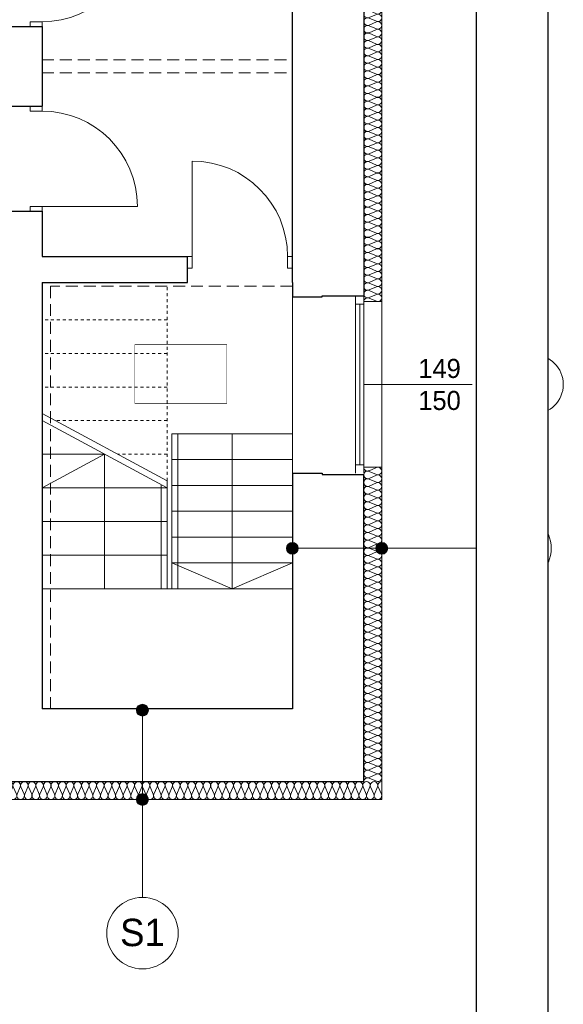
# Model space of a CAD drawing. Extents: x -515158 to -464725, y 20769 to 114053.
# Tile 57 of 69: x -474911 to -470350, y 63775 to 72042. Entities that reach past the tile are written whole.
import ezdxf

# ---------------------------------------------------------------- set-up
doc = ezdxf.new("R2010")
doc.units = 0
doc.header["$MEASUREMENT"] = 0
doc.set_wipeout_variables(frame=1)
doc.linetypes.add('Hidden Line', pattern=[50, 25, -25])
doc.linetypes.add('Krawędzie ukryte', pattern=[150, 100, -50])
for name, color, linetype, lineweight in [('#podkład', 252, 'Continuous', 9), ('Arch ocieplenie_Nr_Pióra__9', 252, 'Continuous', 9), ('Arch opisy okien_Nr_Pióra__9', 252, 'Continuous', 9), ('Arch opisy_Nr_Pióra__1', 252, 'Continuous', 25), ('Arch opisy_Nr_Pióra__21', 252, 'Continuous', 9), ('Arch opisy_Nr_Pióra__9', 252, 'Continuous', 9), ('Arch wykończenie_Nr_Pióra__3', 252, 'Continuous', 18), ('INWENT OPISY_Nr_Pióra__21', 252, 'Continuous', 9), ('INWENT. DRZWI_Nr_Pióra__5', 252, 'Continuous', 13), ('INWENT. OKNA_Nr_Pióra__21', 252, 'Continuous', 9), ('INWENT. OKNA_Nr_Pióra__5', 252, 'Continuous', 13), ('INWENT.ŚCIANY_Nr_Pióra__1', 252, 'Continuous', 25), ('INWENT.ŚCIANY_Nr_Pióra__21', 252, 'Continuous', 9), ('Istniejące schody_Nr_Pióra__5', 252, 'Continuous', 13), ('Istniejące stropy_Nr_Pióra__5', 252, 'Continuous', 13)]:
    doc.layers.add(name, color=color, linetype=linetype, lineweight=lineweight)
for name, color, linetype in [('_TABELA', 7, 'Continuous'), ('Arch ocieplenie', 252, 'Continuous'), ('Arch opisy', 252, 'Continuous')]:
    doc.layers.add(name, color=color, linetype=linetype)
doc.styles.add('GENERATED_STYLE_10', font='arial.ttf')
doc.styles.add('GENERATED_STYLE_4', font='txt')
doc.styles.add('GENERATED_STYLE_7', font='txt')

# ---------------------------------------------------------------- blocks, each defined once
blk = doc.blocks.new('Linia_144', base_point=(-471873.3, 69816.5))
at = {"layer": 'Arch opisy_Nr_Pióra__21', "linetype": 'Continuous'}
blk.add_line((-471873.3, 69816.5), (-471050.7, 69816.5), dxfattribs=at)
blk.add_circle((-470750.7, 69816.5), 300, dxfattribs=at)
blk = doc.blocks.new('Linia_143', base_point=(-472623.3, 69816.5))
at = {"layer": 'Arch opisy_Nr_Pióra__21', "linetype": 'Continuous'}
for points in [[(-472573.3, 69816.5), (-472577.1, 69835.7), (-472588, 69851.9), (-472604.2, 69862.7), (-472623.3, 69866.5), (-472642.5, 69862.7), (-472658.7, 69851.9), (-472669.5, 69835.7), (-472673.3, 69816.5), (-472669.5, 69797.4), (-472658.7, 69781.2), (-472642.5, 69770.3), (-472623.3, 69766.5), (-472604.2, 69770.3), (-472588, 69781.2), (-472577.1, 69797.4)], [(-471823.3, 69816.5), (-471827.1, 69835.7), (-471838, 69851.9), (-471854.2, 69862.7), (-471873.3, 69866.5), (-471892.5, 69862.7), (-471908.7, 69851.9), (-471919.5, 69835.7), (-471923.3, 69816.5), (-471919.5, 69797.4), (-471908.7, 69781.2), (-471892.5, 69770.3), (-471873.3, 69766.5), (-471854.2, 69770.3), (-471838, 69781.2), (-471827.1, 69797.4)]]:
    blk.add_hatch(color=256, dxfattribs=at).paths.add_polyline_path(points, flags=0)
blk.add_line((-472573.3, 69816.5), (-471923.3, 69816.5), dxfattribs=at)
for centre in [(-472623.3, 69816.5), (-471873.3, 69816.5)]:
    blk.add_circle(centre, 50, dxfattribs=at)
blk = doc.blocks.new('Linia_138', base_point=(-473880.8, 67707.6))
at = {"layer": 'Arch opisy_Nr_Pióra__21', "linetype": 'Continuous'}
blk.add_line((-473880.8, 67707.6), (-473880.8, 66885), dxfattribs=at)
blk.add_circle((-473880.8, 66585), 300, dxfattribs=at)
blk = doc.blocks.new('Linia_137', base_point=(-473880.8, 68457.6))
at = {"layer": 'Arch opisy_Nr_Pióra__21', "linetype": 'Continuous'}
for points in [[(-473830.8, 68457.6), (-473834.6, 68476.8), (-473845.5, 68493), (-473861.7, 68503.8), (-473880.8, 68507.6), (-473899.9, 68503.8), (-473916.2, 68493), (-473927, 68476.8), (-473930.8, 68457.6), (-473927, 68438.5), (-473916.2, 68422.3), (-473899.9, 68411.4), (-473880.8, 68407.6), (-473861.7, 68411.4), (-473845.5, 68422.3), (-473834.6, 68438.5)], [(-473830.8, 67707.6), (-473834.6, 67726.8), (-473845.5, 67743), (-473861.7, 67753.8), (-473880.8, 67757.6), (-473899.9, 67753.8), (-473916.2, 67743), (-473927, 67726.8), (-473930.8, 67707.6), (-473927, 67688.5), (-473916.2, 67672.3), (-473899.9, 67661.4), (-473880.8, 67657.6), (-473861.7, 67661.4), (-473845.5, 67672.3), (-473834.6, 67688.5)]]:
    blk.add_hatch(color=256, dxfattribs=at).paths.add_polyline_path(points, flags=0)
blk.add_line((-473880.8, 68407.6), (-473880.8, 67757.6), dxfattribs=at)
for centre in [(-473880.8, 68457.6), (-473880.8, 67707.6)]:
    blk.add_circle(centre, 50, dxfattribs=at)
blk = doc.blocks.new('Izolacja cieplna 14_215', base_point=(-472023.3, 76017.6))
at = {"layer": 'Arch ocieplenie_Nr_Pióra__9', "linetype": 'Continuous'}
for p, q in [((-471918, 76015), (-471978.6, 75988.5)), ((-471978.6, 75983.2), (-471918, 75956.8)), ((-471918, 75951.4), (-471978.6, 75925)), ((-471978.6, 75919.7), (-471918, 75893.2)), ((-471918, 75887.9), (-471978.6, 75861.5)), ((-471978.6, 75856.1), (-471918, 75829.7)), ((-471918, 75824.3), (-471978.6, 75797.9)), ((-471978.6, 75792.6), (-471918, 75766.1)), ((-471918, 75760.8), (-471978.6, 75734.4)), ((-471978.6, 75729), (-471918, 75702.6)), ((-471918, 75697.3), (-471978.6, 75670.8)), ((-471978.6, 75665.5), (-471918, 75639.1)), ((-471918, 75633.7), (-471978.6, 75607.3)), ((-471978.6, 75602), (-471918, 75575.5)), ((-471918, 75570.2), (-471978.6, 75543.8)), ((-471978.6, 75538.4), (-471918, 75512)), ((-471918, 75506.7), (-471978.6, 75480.2)), ((-471978.6, 75474.9), (-471918, 75448.5)), ((-471918, 75443.1), (-471978.6, 75416.7)), ((-471978.6, 75411.3), (-471918, 75384.9)), ((-471918, 75379.6), (-471978.6, 75353.1)), ((-471978.6, 75347.8), (-471918, 75321.4)), ((-471918, 75316), (-471978.6, 75289.6)), ((-471978.6, 75284.3), (-471918, 75257.8)), ((-471918, 75252.5), (-471978.6, 75226.1)), ((-471978.6, 75220.7), (-471918, 75194.3)), ((-471918, 75189), (-471978.6, 75162.5)), ((-471978.6, 75157.2), (-471918, 75130.8)), ((-471918, 75125.4), (-471978.6, 75099)), ((-471978.6, 75093.7), (-471918, 75067.2)), ((-471918, 75061.9), (-471978.6, 75035.5)), ((-471978.6, 75030.1), (-471918, 75003.7)), ((-471918, 74998.3), (-471978.6, 74971.9)), ((-471978.6, 74966.6), (-471918, 74940.1)), ((-471918, 74934.8), (-471978.6, 74908.4)), ((-471978.6, 74903), (-471918, 74876.6)), ((-471918, 74871.3), (-471978.6, 74844.8)), ((-471978.6, 74839.5), (-471918, 74813.1)), ((-471918, 74807.7), (-471978.6, 74781.3)), ((-471978.6, 74776), (-471918, 74749.5)), ((-471918, 74744.2), (-471978.6, 74717.8)), ((-471978.6, 74712.4), (-471918, 74686)), ((-471918, 74680.7), (-471978.6, 74654.2)), ((-471978.6, 74648.9), (-471918, 74622.5)), ((-471918, 74617.1), (-471978.6, 74590.7)), ((-471978.6, 74585.3), (-471918, 74558.9)), ((-471918, 74553.6), (-471978.6, 74527.1)), ((-471978.6, 74521.8), (-471918, 74495.4)), ((-471918, 74490), (-471978.6, 74463.6)), ((-471978.6, 74458.3), (-471918, 74431.8)), ((-471918, 74426.5), (-471978.6, 74400.1)), ((-471978.6, 74394.7), (-471918, 74368.3)), ((-471918, 74363), (-471978.6, 74336.5)), ((-471978.6, 74331.2), (-471918, 74304.8)), ((-471918, 74299.4), (-471978.6, 74273)), ((-471978.6, 74267.7), (-471918, 74241.2)), ((-471918, 74235.9), (-471978.6, 74209.5)), ((-471978.6, 74204.1), (-471918, 74177.7)), ((-471918, 74172.3), (-471978.6, 74145.9)), ((-471978.6, 74140.6), (-471918, 74114.1)), ((-471918, 74108.8), (-471978.6, 74082.4)), ((-471978.6, 74077), (-471918, 74050.6)), ((-471918, 74045.3), (-471978.6, 74018.8)), ((-471978.6, 74013.5), (-471918, 73987.1)), ((-471918, 73981.7), (-471978.6, 73955.3)), ((-471978.6, 73950), (-471918, 73923.5)), ((-471918, 73918.2), (-471978.6, 73891.8)), ((-471978.6, 73886.4), (-471918, 73860)), ((-471918, 73854.7), (-471978.6, 73828.2)), ((-471978.6, 73822.9), (-471918, 73796.5)), ((-471918, 73791.1), (-471978.6, 73764.7)), ((-471978.6, 73759.3), (-471918, 73732.9)), ((-471918, 73727.6), (-471978.6, 73701.1)), ((-471978.6, 73695.8), (-471918, 73669.4)), ((-471918, 73664), (-471978.6, 73637.6)), ((-471978.6, 73632.3), (-471918, 73605.8)), ((-471918, 73600.5), (-471978.6, 73574.1)), ((-471978.6, 73568.7), (-471918, 73542.3)), ((-471918, 73537), (-471978.6, 73510.5)), ((-471978.6, 73505.2), (-471918, 73478.8)), ((-471918, 73473.4), (-471978.6, 73447)), ((-471978.6, 73441.7), (-471918, 73415.2)), ((-471918, 73409.9), (-471978.6, 73383.5)), ((-471978.6, 73378.1), (-471918, 73351.7)), ((-471918, 73346.3), (-471978.6, 73319.9)), ((-471978.6, 73314.6), (-471918, 73288.1)), ((-471918, 73282.8), (-471978.6, 73256.4)), ((-471978.6, 73251), (-471918, 73224.6)), ((-471918, 73219.3), (-471978.6, 73192.8)), ((-471978.6, 73187.5), (-471918, 73161.1)), ((-471918, 73155.7), (-471978.6, 73129.3)), ((-471978.6, 73124), (-471918, 73097.5)), ((-471918, 73092.2), (-471978.6, 73065.8)), ((-471978.6, 73060.4), (-471918, 73034)), ((-471918, 73028.7), (-471978.6, 73002.2)), ((-471978.6, 72996.9), (-471918, 72970.5)), ((-471918, 72965.1), (-471978.6, 72938.7)), ((-471978.6, 72933.3), (-471918, 72906.9)), ((-471918, 72901.6), (-471978.6, 72875.1)), ((-471978.6, 72869.8), (-471918, 72843.4)), ((-471918, 72838), (-471978.6, 72811.6)), ((-471978.6, 72806.3), (-471918, 72779.8)), ((-471918, 72774.5), (-471978.6, 72748.1)), ((-471978.6, 72742.7), (-471918, 72716.3)), ((-471918, 72711), (-471978.6, 72684.5)), ((-471978.6, 72679.2), (-471918, 72652.8)), ((-471918, 72647.4), (-471978.6, 72621)), ((-471978.6, 72615.7), (-471918, 72589.2)), ((-471918, 72583.9), (-471978.6, 72557.5)), ((-471978.6, 72552.1), (-471918, 72525.7)), ((-471918, 72520.3), (-471978.6, 72493.9)), ((-471978.6, 72488.6), (-471918, 72462.1)), ((-471918, 72456.8), (-471978.6, 72430.4)), ((-471978.6, 72425), (-471918, 72398.6)), ((-471918, 72393.3), (-471978.6, 72366.8)), ((-471978.6, 72361.5), (-471918, 72335.1)), ((-471918, 72329.7), (-471978.6, 72303.3)), ((-471978.6, 72298), (-471918, 72271.5)), ((-471918, 72266.2), (-471978.6, 72239.8)), ((-471978.6, 72234.4), (-471918, 72208)), ((-471918, 72202.7), (-471978.6, 72176.2)), ((-471978.6, 72170.9), (-471918, 72144.5)), ((-471918, 72139.1), (-471978.6, 72112.7)), ((-471978.6, 72107.3), (-471918, 72080.9)), ((-471918, 72075.6), (-471978.6, 72049.1)), ((-471978.6, 72043.8), (-471918, 72017.4)), ((-471918, 72012), (-471978.6, 71985.6)), ((-471978.6, 71980.3), (-471918, 71953.8)), ((-471918, 71948.5), (-471978.6, 71922.1)), ((-471978.6, 71916.7), (-471918, 71890.3))]:
    blk.add_line(p, q, dxfattribs=at)
for centre, start_param, end_param in [((-471991.4, 75954.1), 1.158004, 5.125183), ((-471991.4, 76017.6), 3.141593, 5.125182), ((-471905.2, 75985.9), 4.299595, 8.266775), ((-471991.4, 75890.6), 1.158004, 5.125183), ((-471905.2, 75922.3), 4.299595, 8.266775), ((-471905.2, 75858.8), 4.299595, 8.266775), ((-471991.4, 75827), 1.158004, 5.125183), ((-471905.2, 75795.2), 4.299595, 8.266775), ((-471991.4, 75763.5), 1.158004, 5.125183), ((-471991.4, 75699.9), 1.158004, 5.125183), ((-471905.2, 75731.7), 4.299595, 8.266775), ((-471991.4, 75636.4), 1.158004, 5.125183), ((-471905.2, 75668.2), 4.299595, 8.266775), ((-471991.4, 75572.9), 1.158004, 5.125183), ((-471905.2, 75604.6), 4.299595, 8.266775), ((-471905.2, 75541.1), 4.299595, 8.266775), ((-471991.4, 75509.3), 1.158004, 5.125183), ((-471991.4, 75445.8), 1.158004, 5.125183), ((-471905.2, 75477.6), 4.299595, 8.266775), ((-471991.4, 75382.2), 1.158004, 5.125183), ((-471905.2, 75414), 4.299595, 8.266775), ((-471991.4, 75318.7), 1.158004, 5.125183), ((-471905.2, 75350.5), 4.299595, 8.266775), ((-471905.2, 75286.9), 4.299595, 8.266775), ((-471991.4, 75255.2), 1.158004, 5.125183), ((-471905.2, 75223.4), 4.299595, 8.266775), ((-471991.4, 75191.6), 1.158004, 5.125183), ((-471991.4, 75128.1), 1.158004, 5.125183), ((-471905.2, 75159.9), 4.299595, 8.266775), ((-471991.4, 75064.6), 1.158004, 5.125183), ((-471905.2, 75096.3), 4.299595, 8.266775), ((-471905.2, 75032.8), 4.299595, 8.266775), ((-471991.4, 75001), 1.158004, 5.125183), ((-471905.2, 74969.2), 4.299595, 8.266775), ((-471991.4, 74937.5), 1.158004, 5.125183), ((-471991.4, 74873.9), 1.158004, 5.125183), ((-471905.2, 74905.7), 4.299595, 8.266775), ((-471991.4, 74810.4), 1.158004, 5.125183), ((-471905.2, 74842.2), 4.299595, 8.266775), ((-471991.4, 74746.9), 1.158004, 5.125183), ((-471905.2, 74778.6), 4.299595, 8.266775), ((-471905.2, 74715.1), 4.299595, 8.266775), ((-471991.4, 74683.3), 1.158004, 5.125183), ((-471991.4, 74619.8), 1.158004, 5.125183), ((-471905.2, 74651.6), 4.299595, 8.266775), ((-471991.4, 74556.2), 1.158004, 5.125183), ((-471905.2, 74588), 4.299595, 8.266775), ((-471991.4, 74492.7), 1.158004, 5.125183), ((-471905.2, 74524.5), 4.299595, 8.266775), ((-471905.2, 74460.9), 4.299595, 8.266775), ((-471991.4, 74429.2), 1.158004, 5.125183), ((-471905.2, 74397.4), 4.299595, 8.266775), ((-471991.4, 74365.6), 1.158004, 5.125183), ((-471991.4, 74302.1), 1.158004, 5.125183), ((-471905.2, 74333.9), 4.299595, 8.266775), ((-471991.4, 74238.6), 1.158004, 5.125183), ((-471905.2, 74270.3), 4.299595, 8.266775), ((-471905.2, 74206.8), 4.299595, 8.266775), ((-471991.4, 74175), 1.158004, 5.125183), ((-471905.2, 74143.2), 4.299595, 8.266775), ((-471991.4, 74111.5), 1.158004, 5.125183), ((-471991.4, 74047.9), 1.158004, 5.125183), ((-471905.2, 74079.7), 4.299595, 8.266775), ((-471991.4, 73984.4), 1.158004, 5.125183), ((-471905.2, 74016.2), 4.299595, 8.266775), ((-471991.4, 73920.9), 1.158004, 5.125183), ((-471905.2, 73952.6), 4.299595, 8.266775), ((-471905.2, 73889.1), 4.299595, 8.266775), ((-471991.4, 73857.3), 1.158004, 5.125183), ((-471991.4, 73793.8), 1.158004, 5.125183), ((-471905.2, 73825.6), 4.299595, 8.266775), ((-471991.4, 73730.2), 1.158004, 5.125183), ((-471905.2, 73762), 4.299595, 8.266775), ((-471991.4, 73666.7), 1.158004, 5.125183), ((-471905.2, 73698.5), 4.299595, 8.266775), ((-471905.2, 73634.9), 4.299595, 8.266775), ((-471991.4, 73603.2), 1.158004, 5.125183), ((-471905.2, 73571.4), 4.299595, 8.266775), ((-471991.4, 73539.6), 1.158004, 5.125183), ((-471991.4, 73476.1), 1.158004, 5.125183), ((-471905.2, 73507.9), 4.299595, 8.266775), ((-471991.4, 73412.6), 1.158004, 5.125183), ((-471905.2, 73444.3), 4.299595, 8.266775), ((-471905.2, 73380.8), 4.299595, 8.266775), ((-471991.4, 73349), 1.158004, 5.125183), ((-471905.2, 73317.2), 4.299595, 8.266775), ((-471991.4, 73285.5), 1.158004, 5.125183), ((-471991.4, 73221.9), 1.158004, 5.125183), ((-471905.2, 73253.7), 4.299595, 8.266775), ((-471991.4, 73158.4), 1.158004, 5.125183), ((-471905.2, 73190.2), 4.299595, 8.266775), ((-471991.4, 73094.9), 1.158004, 5.125183), ((-471905.2, 73126.6), 4.299595, 8.266775), ((-471905.2, 73063.1), 4.299595, 8.266775), ((-471991.4, 73031.3), 1.158004, 5.125183), ((-471991.4, 72967.8), 1.158004, 5.125183), ((-471905.2, 72999.6), 4.299595, 8.266775), ((-471991.4, 72904.2), 1.158004, 5.125183), ((-471905.2, 72936), 4.299595, 8.266775), ((-471991.4, 72840.7), 1.158004, 5.125183), ((-471905.2, 72872.5), 4.299595, 8.266775), ((-471905.2, 72808.9), 4.299595, 8.266775), ((-471991.4, 72777.2), 1.158004, 5.125183), ((-471905.2, 72745.4), 4.299595, 8.266775), ((-471991.4, 72713.6), 1.158004, 5.125183), ((-471991.4, 72650.1), 1.158004, 5.125183), ((-471905.2, 72681.9), 4.299595, 8.266775), ((-471991.4, 72586.6), 1.158004, 5.125183), ((-471905.2, 72618.3), 4.299595, 8.266775), ((-471905.2, 72554.8), 4.299595, 8.266775), ((-471991.4, 72523), 1.158004, 5.125183), ((-471905.2, 72491.2), 4.299595, 8.266775), ((-471991.4, 72459.5), 1.158004, 5.125183), ((-471991.4, 72395.9), 1.158004, 5.125183), ((-471905.2, 72427.7), 4.299595, 8.266775), ((-471991.4, 72332.4), 1.158004, 5.125183), ((-471905.2, 72364.2), 4.299595, 8.266775), ((-471991.4, 72268.9), 1.158004, 5.125183), ((-471905.2, 72300.6), 4.299595, 8.266775), ((-471905.2, 72237.1), 4.299595, 8.266775), ((-471991.4, 72205.3), 1.158004, 5.125183), ((-471991.4, 72141.8), 1.158004, 5.125183), ((-471905.2, 72173.6), 4.299595, 8.266775), ((-471991.4, 72078.2), 1.158004, 5.125183), ((-471905.2, 72110), 4.299595, 8.266775), ((-471991.4, 72014.7), 1.158004, 5.125183), ((-471905.2, 72046.5), 4.299595, 8.266775), ((-471905.2, 71982.9), 4.299595, 8.266775), ((-471991.4, 71951.2), 1.158004, 5.125183), ((-471905.2, 71919.4), 4.299595, 8.266775), ((-471991.4, 71887.6), 1.158004, 3.141593)]:
    blk.add_ellipse(centre, major_axis=(31.9, 0), ratio=0.995847, start_param=start_param, end_param=end_param, dxfattribs=at)
blk = doc.blocks.new('Izolacja cieplna 14_213', base_point=(-472023.3, 70497.6))
at = {"layer": 'Arch ocieplenie_Nr_Pióra__9', "linetype": 'Continuous'}
for p, q in [((-471918, 70494.9), (-471978.6, 70468.1)), ((-471978.6, 70462.7), (-471918, 70435.9)), ((-471918, 70430.5), (-471978.6, 70403.8)), ((-471978.6, 70398.3), (-471918, 70371.6)), ((-471918, 70366.1), (-471978.6, 70339.4)), ((-471978.6, 70334), (-471918, 70307.2)), ((-471918, 70301.8), (-471978.6, 70275)), ((-471978.6, 70269.6), (-471918, 70242.8)), ((-471918, 70237.4), (-471978.6, 70210.6)), ((-471978.6, 70205.2), (-471918, 70178.4)), ((-471918, 70173), (-471978.6, 70146.2)), ((-471978.6, 70140.8), (-471918, 70114)), ((-471918, 70108.6), (-471978.6, 70081.8)), ((-471978.6, 70076.4), (-471918, 70049.6)), ((-471918, 70044.2), (-471978.6, 70017.4)), ((-471978.6, 70012), (-471918, 69985.2)), ((-471918, 69979.8), (-471978.6, 69953)), ((-471978.6, 69947.6), (-471918, 69920.8)), ((-471918, 69915.4), (-471978.6, 69888.6)), ((-471978.6, 69883.2), (-471918, 69856.4)), ((-471918, 69851), (-471978.6, 69824.2)), ((-471978.6, 69818.8), (-471918, 69792)), ((-471918, 69786.6), (-471978.6, 69759.8)), ((-471978.6, 69754.4), (-471918, 69727.7)), ((-471918, 69722.2), (-471978.6, 69695.5)), ((-471978.6, 69690.1), (-471918, 69663.3)), ((-471918, 69657.9), (-471978.6, 69631.1)), ((-471978.6, 69625.7), (-471918, 69598.9)), ((-471918, 69593.5), (-471978.6, 69566.7)), ((-471978.6, 69561.3), (-471918, 69534.5)), ((-471918, 69529.1), (-471978.6, 69502.3)), ((-471978.6, 69496.9), (-471918, 69470.1)), ((-471918, 69464.7), (-471978.6, 69437.9)), ((-471978.6, 69432.5), (-471918, 69405.7)), ((-471918, 69400.3), (-471978.6, 69373.5)), ((-471978.6, 69368.1), (-471918, 69341.3)), ((-471918, 69335.9), (-471978.6, 69309.1)), ((-471978.6, 69303.7), (-471918, 69276.9)), ((-471918, 69271.5), (-471978.6, 69244.7)), ((-471978.6, 69239.3), (-471918, 69212.5)), ((-471918, 69207.1), (-471978.6, 69180.3)), ((-471978.6, 69174.9), (-471918, 69148.1)), ((-471918, 69142.7), (-471978.6, 69115.9)), ((-471978.6, 69110.5), (-471918, 69083.8)), ((-471918, 69078.3), (-471978.6, 69051.6)), ((-471978.6, 69046.1), (-471918, 69019.4)), ((-471918, 69014), (-471978.6, 68987.2)), ((-471978.6, 68981.8), (-471918, 68955)), ((-471918, 68949.6), (-471978.6, 68922.8)), ((-471978.6, 68917.4), (-471918, 68890.6)), ((-471918, 68885.2), (-471978.6, 68858.4)), ((-471978.6, 68853), (-471918, 68826.2)), ((-471918, 68820.8), (-471978.6, 68794)), ((-471978.6, 68788.6), (-471918, 68761.8)), ((-471918, 68756.4), (-471978.6, 68729.6)), ((-471978.6, 68724.2), (-471918, 68697.4)), ((-471918, 68692), (-471978.6, 68665.2)), ((-471978.6, 68659.8), (-471918, 68633)), ((-471918, 68627.6), (-471978.6, 68600.8)), ((-471978.6, 68595.4), (-471918, 68568.6)), ((-471918, 68563.2), (-471978.6, 68536.4)), ((-471978.6, 68531), (-471918, 68504.2)), ((-471918, 68498.8), (-471978.6, 68472)), ((-471978.6, 68466.6), (-471918, 68439.8)), ((-471918, 68434.4), (-471978.6, 68407.7)), ((-471978.6, 68402.2), (-471918, 68375.5)), ((-471918, 68370), (-471978.6, 68343.3)), ((-471978.6, 68337.9), (-471918, 68311.1)), ((-471918, 68305.7), (-471978.6, 68278.9)), ((-471978.6, 68273.5), (-471918, 68246.7)), ((-471918, 68241.3), (-471978.6, 68214.5)), ((-471978.6, 68209.1), (-471918, 68182.3)), ((-471918, 68176.9), (-471978.6, 68150.1)), ((-471978.6, 68144.7), (-471918, 68117.9)), ((-471918, 68112.5), (-471978.6, 68085.7)), ((-471978.6, 68080.3), (-471918, 68053.5)), ((-471918, 68048.1), (-471978.6, 68021.3)), ((-471978.6, 68015.9), (-471918, 67989.1)), ((-471918, 67983.7), (-471978.6, 67956.9)), ((-471978.6, 67951.5), (-471918, 67924.7)), ((-471918, 67919.3), (-471978.6, 67892.5)), ((-471978.6, 67887.1), (-471918, 67860.3))]:
    blk.add_line(p, q, dxfattribs=at)
for centre, start_param, end_param in [((-471991.4, 70433.2), 2.7288, 6.695979), ((-471991.4, 70497.6), 4.712389, 6.695979), ((-471905.2, 70465.4), 5.870392, 9.837571), ((-471905.2, 70401), 5.870392, 9.837571), ((-471991.4, 70368.9), 2.7288, 6.695979), ((-471905.2, 70336.7), 5.870392, 9.837571), ((-471991.4, 70304.5), 2.7288, 6.695979), ((-471991.4, 70240.1), 2.7288, 6.695979), ((-471905.2, 70272.3), 5.870392, 9.837571), ((-471991.4, 70175.7), 2.7288, 6.695979), ((-471905.2, 70207.9), 5.870392, 9.837571), ((-471991.4, 70111.3), 2.7288, 6.695979), ((-471905.2, 70143.5), 5.870392, 9.837571), ((-471905.2, 70079.1), 5.870392, 9.837571), ((-471991.4, 70046.9), 2.7288, 6.695979), ((-471905.2, 70014.7), 5.870392, 9.837571), ((-471991.4, 69982.5), 2.7288, 6.695979), ((-471991.4, 69918.1), 2.7288, 6.695979), ((-471905.2, 69950.3), 5.870392, 9.837571), ((-471991.4, 69853.7), 2.7288, 6.695979), ((-471905.2, 69885.9), 5.870392, 9.837571), ((-471905.2, 69821.5), 5.870392, 9.837571), ((-471991.4, 69789.3), 2.7288, 6.695979), ((-471905.2, 69757.1), 5.870392, 9.837571), ((-471991.4, 69725), 2.7288, 6.695979), ((-471991.4, 69660.6), 2.7288, 6.695979), ((-471905.2, 69692.8), 5.870392, 9.837571), ((-471991.4, 69596.2), 2.7288, 6.695979), ((-471905.2, 69628.4), 5.870392, 9.837571), ((-471991.4, 69531.8), 2.7288, 6.695979), ((-471905.2, 69564), 5.870392, 9.837571), ((-471905.2, 69499.6), 5.870392, 9.837571), ((-471991.4, 69467.4), 2.7288, 6.695979), ((-471905.2, 69435.2), 5.870392, 9.837571), ((-471991.4, 69403), 2.7288, 6.695979), ((-471991.4, 69338.6), 2.7288, 6.695979), ((-471905.2, 69370.8), 5.870392, 9.837571), ((-471991.4, 69274.2), 2.7288, 6.695979), ((-471905.2, 69306.4), 5.870392, 9.837571), ((-471905.2, 69242), 5.870392, 9.837571), ((-471991.4, 69209.8), 2.7288, 6.695979), ((-471905.2, 69177.6), 5.870392, 9.837571), ((-471991.4, 69145.4), 2.7288, 6.695979), ((-471991.4, 69081), 2.7288, 6.695979), ((-471905.2, 69113.2), 5.870392, 9.837571), ((-471991.4, 69016.7), 2.7288, 6.695979), ((-471905.2, 69048.9), 5.870392, 9.837571), ((-471991.4, 68952.3), 2.7288, 6.695979), ((-471905.2, 68984.5), 5.870392, 9.837571), ((-471905.2, 68920.1), 5.870392, 9.837571), ((-471991.4, 68887.9), 2.7288, 6.695979), ((-471905.2, 68855.7), 5.870392, 9.837571), ((-471991.4, 68823.5), 2.7288, 6.695979), ((-471991.4, 68759.1), 2.7288, 6.695979), ((-471905.2, 68791.3), 5.870392, 9.837571), ((-471991.4, 68694.7), 2.7288, 6.695979), ((-471905.2, 68726.9), 5.870392, 9.837571), ((-471991.4, 68630.3), 2.7288, 6.695979), ((-471905.2, 68662.5), 5.870392, 9.837571), ((-471905.2, 68598.1), 5.870392, 9.837571), ((-471991.4, 68565.9), 2.7288, 6.695979), ((-471991.4, 68501.5), 2.7288, 6.695979), ((-471905.2, 68533.7), 5.870392, 9.837571), ((-471991.4, 68437.1), 2.7288, 6.695979), ((-471905.2, 68469.3), 5.870392, 9.837571), ((-471991.4, 68372.8), 2.7288, 6.695979), ((-471905.2, 68404.9), 5.870392, 9.837571), ((-471905.2, 68340.6), 5.870392, 9.837571), ((-471991.4, 68308.4), 2.7288, 6.695979), ((-471905.2, 68276.2), 5.870392, 9.837571), ((-471991.4, 68244), 2.7288, 6.695979), ((-471991.4, 68179.6), 2.7288, 6.695979), ((-471905.2, 68211.8), 5.870392, 9.837571), ((-471991.4, 68115.2), 2.7288, 6.695979), ((-471905.2, 68147.4), 5.870392, 9.837571), ((-471991.4, 68050.8), 2.7288, 6.695979), ((-471905.2, 68083), 5.870392, 9.837571), ((-471905.2, 68018.6), 5.870392, 9.837571), ((-471991.4, 67986.4), 2.7288, 6.695979), ((-471991.4, 67922), 2.7288, 6.695979), ((-471905.2, 67954.2), 5.870392, 9.837571), ((-471991.4, 67857.6), 2.7288, 4.712389), ((-471905.2, 67889.8), 5.870392, 9.837571)]:
    blk.add_ellipse(centre, major_axis=(0, -32.2), ratio=0.990886, start_param=start_param, end_param=end_param, dxfattribs=at)
blk = doc.blocks.new('Izolacja cieplna 14_212', base_point=(-475828.3, 67857.6))
at = {"layer": 'Arch ocieplenie_Nr_Pióra__9', "linetype": 'Continuous'}
for p, q in [((-475825.6, 67752.3), (-475799.1, 67812.9)), ((-475793.8, 67812.9), (-475767.2, 67752.3)), ((-475761.9, 67752.3), (-475735.3, 67812.9)), ((-475730, 67812.9), (-475703.4, 67752.3)), ((-475698.1, 67752.3), (-475671.5, 67812.9)), ((-475666.2, 67812.9), (-475639.6, 67752.3)), ((-475634.3, 67752.3), (-475607.7, 67812.9)), ((-475602.4, 67812.9), (-475575.8, 67752.3)), ((-475570.5, 67752.3), (-475543.9, 67812.9)), ((-475538.6, 67812.9), (-475512.1, 67752.3)), ((-475506.7, 67752.3), (-475480.2, 67812.9)), ((-475474.8, 67812.9), (-475448.3, 67752.3)), ((-475442.9, 67752.3), (-475416.4, 67812.9)), ((-475411, 67812.9), (-475384.5, 67752.3)), ((-475379.1, 67752.3), (-475352.6, 67812.9)), ((-475347.2, 67812.9), (-475320.7, 67752.3)), ((-475315.3, 67752.3), (-475288.8, 67812.9)), ((-475283.4, 67812.9), (-475256.9, 67752.3)), ((-475251.5, 67752.3), (-475225, 67812.9)), ((-475219.6, 67812.9), (-475193.1, 67752.3)), ((-475187.7, 67752.3), (-475161.2, 67812.9)), ((-475155.8, 67812.9), (-475129.3, 67752.3)), ((-475124, 67752.3), (-475097.4, 67812.9)), ((-475092.1, 67812.9), (-475065.5, 67752.3)), ((-475060.2, 67752.3), (-475033.6, 67812.9)), ((-475028.3, 67812.9), (-475001.7, 67752.3)), ((-474996.4, 67752.3), (-474969.8, 67812.9)), ((-474964.5, 67812.9), (-474937.9, 67752.3)), ((-474932.6, 67752.3), (-474906, 67812.9)), ((-474900.7, 67812.9), (-474874.2, 67752.3)), ((-474868.8, 67752.3), (-474842.3, 67812.9)), ((-474836.9, 67812.9), (-474810.4, 67752.3)), ((-474805, 67752.3), (-474778.5, 67812.9)), ((-474773.1, 67812.9), (-474746.6, 67752.3)), ((-474741.2, 67752.3), (-474714.7, 67812.9)), ((-474709.3, 67812.9), (-474682.8, 67752.3)), ((-474677.4, 67752.3), (-474650.9, 67812.9)), ((-474645.5, 67812.9), (-474619, 67752.3)), ((-474613.6, 67752.3), (-474587.1, 67812.9)), ((-474581.7, 67812.9), (-474555.2, 67752.3)), ((-474549.8, 67752.3), (-474523.3, 67812.9)), ((-474517.9, 67812.9), (-474491.4, 67752.3)), ((-474486, 67752.3), (-474459.5, 67812.9)), ((-474454.2, 67812.9), (-474427.6, 67752.3)), ((-474422.3, 67752.3), (-474395.7, 67812.9)), ((-474390.4, 67812.9), (-474363.8, 67752.3)), ((-474358.5, 67752.3), (-474331.9, 67812.9)), ((-474326.6, 67812.9), (-474300, 67752.3)), ((-474294.7, 67752.3), (-474268.1, 67812.9)), ((-474262.8, 67812.9), (-474236.2, 67752.3)), ((-474230.9, 67752.3), (-474204.4, 67812.9)), ((-474199, 67812.9), (-474172.5, 67752.3)), ((-474167.1, 67752.3), (-474140.6, 67812.9)), ((-474135.2, 67812.9), (-474108.7, 67752.3)), ((-474103.3, 67752.3), (-474076.8, 67812.9)), ((-474071.4, 67812.9), (-474044.9, 67752.3)), ((-474039.5, 67752.3), (-474013, 67812.9)), ((-474007.6, 67812.9), (-473981.1, 67752.3)), ((-473975.7, 67752.3), (-473949.2, 67812.9)), ((-473943.8, 67812.9), (-473917.3, 67752.3)), ((-473911.9, 67752.3), (-473885.4, 67812.9)), ((-473880, 67812.9), (-473853.5, 67752.3)), ((-473848.1, 67752.3), (-473821.6, 67812.9)), ((-473816.3, 67812.9), (-473789.7, 67752.3)), ((-473784.4, 67752.3), (-473757.8, 67812.9)), ((-473752.5, 67812.9), (-473725.9, 67752.3)), ((-473720.6, 67752.3), (-473694, 67812.9)), ((-473688.7, 67812.9), (-473662.1, 67752.3)), ((-473656.8, 67752.3), (-473630.2, 67812.9)), ((-473624.9, 67812.9), (-473598.3, 67752.3)), ((-473593, 67752.3), (-473566.4, 67812.9)), ((-473561.1, 67812.9), (-473534.6, 67752.3)), ((-473529.2, 67752.3), (-473502.7, 67812.9)), ((-473497.3, 67812.9), (-473470.8, 67752.3)), ((-473465.4, 67752.3), (-473438.9, 67812.9)), ((-473433.5, 67812.9), (-473407, 67752.3)), ((-473401.6, 67752.3), (-473375.1, 67812.9)), ((-473369.7, 67812.9), (-473343.2, 67752.3)), ((-473337.8, 67752.3), (-473311.3, 67812.9)), ((-473305.9, 67812.9), (-473279.4, 67752.3)), ((-473274, 67752.3), (-473247.5, 67812.9)), ((-473242.1, 67812.9), (-473215.6, 67752.3)), ((-473210.2, 67752.3), (-473183.7, 67812.9)), ((-473178.3, 67812.9), (-473151.8, 67752.3)), ((-473146.5, 67752.3), (-473119.9, 67812.9)), ((-473114.6, 67812.9), (-473088, 67752.3)), ((-473082.7, 67752.3), (-473056.1, 67812.9)), ((-473050.8, 67812.9), (-473024.2, 67752.3)), ((-473018.9, 67752.3), (-472992.3, 67812.9)), ((-472987, 67812.9), (-472960.4, 67752.3)), ((-472955.1, 67752.3), (-472928.5, 67812.9)), ((-472923.2, 67812.9), (-472896.7, 67752.3)), ((-472891.3, 67752.3), (-472864.8, 67812.9)), ((-472859.4, 67812.9), (-472832.9, 67752.3)), ((-472827.5, 67752.3), (-472801, 67812.9)), ((-472795.6, 67812.9), (-472769.1, 67752.3)), ((-472763.7, 67752.3), (-472737.2, 67812.9)), ((-472731.8, 67812.9), (-472705.3, 67752.3)), ((-472699.9, 67752.3), (-472673.4, 67812.9)), ((-472668, 67812.9), (-472641.5, 67752.3)), ((-472636.1, 67752.3), (-472609.6, 67812.9)), ((-472604.2, 67812.9), (-472577.7, 67752.3)), ((-472572.3, 67752.3), (-472545.8, 67812.9)), ((-472540.4, 67812.9), (-472513.9, 67752.3)), ((-472508.5, 67752.3), (-472482, 67812.9)), ((-472476.7, 67812.9), (-472450.1, 67752.3)), ((-472444.8, 67752.3), (-472418.2, 67812.9)), ((-472412.9, 67812.9), (-472386.3, 67752.3)), ((-472381, 67752.3), (-472354.4, 67812.9)), ((-472349.1, 67812.9), (-472322.5, 67752.3)), ((-472317.2, 67752.3), (-472290.6, 67812.9)), ((-472285.3, 67812.9), (-472258.7, 67752.3)), ((-472253.4, 67752.3), (-472226.9, 67812.9)), ((-472221.5, 67812.9), (-472195, 67752.3)), ((-472189.6, 67752.3), (-472163.1, 67812.9)), ((-472157.7, 67812.9), (-472131.2, 67752.3)), ((-472125.8, 67752.3), (-472099.3, 67812.9)), ((-472093.9, 67812.9), (-472067.4, 67752.3)), ((-472062, 67752.3), (-472035.5, 67812.9)), ((-472030.1, 67812.9), (-472003.6, 67752.3)), ((-471998.2, 67752.3), (-471971.7, 67812.9)), ((-471966.3, 67812.9), (-471939.8, 67752.3)), ((-471934.4, 67752.3), (-471907.9, 67812.9)), ((-471902.5, 67812.9), (-471876, 67752.3))]:
    blk.add_line(p, q, dxfattribs=at)
for centre, start_param, end_param in [((-475828.3, 67825.7), 4.299596, 6.283185), ((-475764.5, 67825.7), 4.299595, 8.266774), ((-475700.7, 67825.7), 4.299595, 8.266774), ((-475637, 67825.7), 4.299595, 8.266774), ((-475573.2, 67825.7), 4.299595, 8.266774), ((-475509.4, 67825.7), 4.299595, 8.266774), ((-475445.6, 67825.7), 4.299595, 8.266774), ((-475381.8, 67825.7), 4.299595, 8.266774), ((-475318, 67825.7), 4.299595, 8.266774), ((-475254.2, 67825.7), 4.299595, 8.266774), ((-475190.4, 67825.7), 4.299595, 8.266774), ((-475126.6, 67825.7), 4.299595, 8.266774), ((-475062.8, 67825.7), 4.299595, 8.266774), ((-474999.1, 67825.7), 4.299595, 8.266774), ((-474935.3, 67825.7), 4.299595, 8.266774), ((-474871.5, 67825.7), 4.299595, 8.266774), ((-474807.7, 67825.7), 4.299595, 8.266774), ((-474743.9, 67825.7), 4.299595, 8.266774), ((-474680.1, 67825.7), 4.299595, 8.266774), ((-474616.3, 67825.7), 4.299595, 8.266774), ((-474552.5, 67825.7), 4.299595, 8.266774), ((-474488.7, 67825.7), 4.299595, 8.266774), ((-474424.9, 67825.7), 4.299595, 8.266774), ((-474361.1, 67825.7), 4.299595, 8.266774), ((-474297.4, 67825.7), 4.299595, 8.266774), ((-474233.6, 67825.7), 4.299595, 8.266774), ((-474169.8, 67825.7), 4.299595, 8.266774), ((-474106, 67825.7), 4.299595, 8.266774), ((-474042.2, 67825.7), 4.299595, 8.266774), ((-473978.4, 67825.7), 4.299595, 8.266774), ((-473914.6, 67825.7), 4.299595, 8.266774), ((-473850.8, 67825.7), 4.299595, 8.266774), ((-473787, 67825.7), 4.299595, 8.266774), ((-473723.2, 67825.7), 4.299595, 8.266774), ((-473659.5, 67825.7), 4.299595, 8.266774), ((-473595.7, 67825.7), 4.299595, 8.266774), ((-473531.9, 67825.7), 4.299595, 8.266774), ((-473468.1, 67825.7), 4.299595, 8.266774), ((-473404.3, 67825.7), 4.299595, 8.266774), ((-473340.5, 67825.7), 4.299595, 8.266774), ((-473276.7, 67825.7), 4.299595, 8.266774), ((-473212.9, 67825.7), 4.299595, 8.266774), ((-473149.1, 67825.7), 4.299595, 8.266774), ((-473085.3, 67825.7), 4.299595, 8.266774), ((-473021.6, 67825.7), 4.299595, 8.266774), ((-472957.8, 67825.7), 4.299595, 8.266774), ((-472894, 67825.7), 4.299595, 8.266774), ((-472830.2, 67825.7), 4.299595, 8.266774), ((-472766.4, 67825.7), 4.299595, 8.266774), ((-472702.6, 67825.7), 4.299595, 8.266774), ((-472638.8, 67825.7), 4.299595, 8.266774), ((-472575, 67825.7), 4.299595, 8.266774), ((-472511.2, 67825.7), 4.299595, 8.266774), ((-472447.4, 67825.7), 4.299595, 8.266774), ((-472383.6, 67825.7), 4.299595, 8.266774), ((-472319.9, 67825.7), 4.299595, 8.266774), ((-472256.1, 67825.7), 4.299595, 8.266774), ((-472192.3, 67825.7), 4.299595, 8.266774), ((-472128.5, 67825.7), 4.299595, 8.266774), ((-472064.7, 67825.7), 4.299595, 8.266774), ((-472000.9, 67825.7), 4.299595, 8.266774), ((-471937.1, 67825.7), 4.299595, 8.266774), ((-471873.3, 67825.7), 0, 1.983589), ((-475796.4, 67739.5), 1.158003, 5.125183), ((-475732.6, 67739.5), 1.158003, 5.125183), ((-475668.9, 67739.5), 1.158003, 5.125183), ((-475605.1, 67739.5), 1.158003, 5.125183), ((-475541.3, 67739.5), 1.158003, 5.125183), ((-475477.5, 67739.5), 1.158003, 5.125183), ((-475413.7, 67739.5), 1.158003, 5.125183), ((-475349.9, 67739.5), 1.158003, 5.125183), ((-475286.1, 67739.5), 1.158003, 5.125183), ((-475222.3, 67739.5), 1.158003, 5.125183), ((-475158.5, 67739.5), 1.158003, 5.125183), ((-475094.7, 67739.5), 1.158003, 5.125183), ((-475030.9, 67739.5), 1.158003, 5.125183), ((-474967.2, 67739.5), 1.158003, 5.125183), ((-474903.4, 67739.5), 1.158003, 5.125183), ((-474839.6, 67739.5), 1.158003, 5.125183), ((-474775.8, 67739.5), 1.158003, 5.125183), ((-474712, 67739.5), 1.158003, 5.125183), ((-474648.2, 67739.5), 1.158003, 5.125183), ((-474584.4, 67739.5), 1.158003, 5.125183), ((-474520.6, 67739.5), 1.158003, 5.125183), ((-474456.8, 67739.5), 1.158003, 5.125183), ((-474393, 67739.5), 1.158003, 5.125183), ((-474329.3, 67739.5), 1.158003, 5.125183), ((-474265.5, 67739.5), 1.158003, 5.125183), ((-474201.7, 67739.5), 1.158003, 5.125183), ((-474137.9, 67739.5), 1.158003, 5.125183), ((-474074.1, 67739.5), 1.158003, 5.125183), ((-474010.3, 67739.5), 1.158003, 5.125183), ((-473946.5, 67739.5), 1.158003, 5.125183), ((-473882.7, 67739.5), 1.158003, 5.125183), ((-473818.9, 67739.5), 1.158003, 5.125183), ((-473755.1, 67739.5), 1.158003, 5.125183), ((-473691.4, 67739.5), 1.158003, 5.125183), ((-473627.6, 67739.5), 1.158003, 5.125183), ((-473563.8, 67739.5), 1.158003, 5.125183), ((-473500, 67739.5), 1.158003, 5.125183), ((-473436.2, 67739.5), 1.158003, 5.125183), ((-473372.4, 67739.5), 1.158003, 5.125183), ((-473308.6, 67739.5), 1.158003, 5.125183), ((-473244.8, 67739.5), 1.158003, 5.125183), ((-473181, 67739.5), 1.158003, 5.125183), ((-473117.2, 67739.5), 1.158003, 5.125183), ((-473053.4, 67739.5), 1.158003, 5.125183), ((-472989.7, 67739.5), 1.158003, 5.125183), ((-472925.9, 67739.5), 1.158003, 5.125183), ((-472862.1, 67739.5), 1.158003, 5.125183), ((-472798.3, 67739.5), 1.158003, 5.125183), ((-472734.5, 67739.5), 1.158003, 5.125183), ((-472670.7, 67739.5), 1.158003, 5.125183), ((-472606.9, 67739.5), 1.158003, 5.125183), ((-472543.1, 67739.5), 1.158003, 5.125183), ((-472479.3, 67739.5), 1.158003, 5.125183), ((-472415.5, 67739.5), 1.158003, 5.125183), ((-472351.8, 67739.5), 1.158003, 5.125183), ((-472288, 67739.5), 1.158003, 5.125183), ((-472224.2, 67739.5), 1.158003, 5.125183), ((-472160.4, 67739.5), 1.158003, 5.125183), ((-472096.6, 67739.5), 1.158003, 5.125183), ((-472032.8, 67739.5), 1.158003, 5.125183), ((-471969, 67739.5), 1.158003, 5.125183), ((-471905.2, 67739.5), 1.158003, 5.125183)]:
    blk.add_ellipse(centre, major_axis=(0, 31.9), ratio=0.999795, start_param=start_param, end_param=end_param, dxfattribs=at)
blk = doc.blocks.new('p1')
at = {"layer": 'Arch opisy_Nr_Pióra__9', "color": 252, "linetype": 'Continuous'}
blk.add_circle((-470599.8, 68979.3), 250, dxfattribs=at)
at = {"layer": 'Arch wykończenie_Nr_Pióra__3', "color": 252, "linetype": 'Continuous'}
for p, q in [((-471873.3, 73804.3), (-471873.3, 69674.3)), ((-472023.3, 69674.3), (-471873.3, 69674.3)), ((-472023.3, 68284.3), (-471873.3, 68284.3)), ((-471873.3, 65494.3), (-471873.3, 68284.3)), ((-475828.3, 65494.3), (-471873.3, 65494.3))]:
    blk.add_line(p, q, dxfattribs=at)
at = {"layer": 'INWENT OPISY_Nr_Pióra__21', "color": 252, "linetype": 'Continuous', "flags": 128}
blk.add_lwpolyline([(-473174.4, 68820.3), (-473942.4, 68820.3), (-473942.4, 69314.4), (-473174.4, 69314.4)], close=True, dxfattribs=at)
at = {"layer": 'INWENT. DRZWI_Nr_Pióra__5', "color": 252, "linetype": 'Continuous'}
for p, q in [((-474723.3, 72024.3), (-474823.3, 72024.3)), ((-474823.3, 72024.3), (-474823.3, 71984.3)), ((-474723.3, 71984.3), (-474723.3, 72024.3)), ((-474823.3, 71274.3), (-474823.3, 71314.3)), ((-474723.3, 71274.3), (-474823.3, 71274.3)), ((-474723.3, 71314.3), (-474723.3, 71274.3)), ((-473463.3, 70054.3), (-473463.3, 70854.3)), ((-474723.3, 70474.3), (-474823.3, 70474.3)), ((-474823.3, 70474.3), (-474823.3, 70434.3)), ((-474723.3, 70434.3), (-474723.3, 70474.3)), ((-474723.3, 70474.3), (-473923.3, 70474.3)), ((-473503.3, 70054.3), (-473463.3, 70054.3)), ((-473463.3, 70054.3), (-473463.3, 69954.3)), ((-472623.3, 70054.3), (-472663.3, 70054.3)), ((-472663.3, 70054.3), (-472663.3, 69954.3)), ((-473463.3, 69954.3), (-473503.3, 69954.3)), ((-472663.3, 69954.3), (-472623.3, 69954.3))]:
    blk.add_line(p, q, dxfattribs=at)
for centre, start, end in [((-474723.3, 72824.3), 270, 0), ((-474723.3, 70474.3), 0, 90), ((-473463.3, 70054.3), 0, 90)]:
    blk.add_arc(centre, 800, start, end, dxfattribs=at)
at = {"layer": 'INWENT. OKNA_Nr_Pióra__5', "color": 252, "linetype": 'Continuous'}
for p, q in [((-472093.3, 69724.3), (-472093.3, 68234.3)), ((-472023.3, 69724.3), (-472023.3, 68234.3)), ((-472023.3, 69654.3), (-472093.3, 69654.3)), ((-472058.3, 68304.3), (-472058.3, 69654.3)), ((-472023.3, 68979.3), (-471113.3, 68979.3)), ((-472023.3, 68304.3), (-472093.3, 68304.3))]:
    blk.add_line(p, q, dxfattribs=at)
at = {"layer": 'INWENT.ŚCIANY_Nr_Pióra__1', "color": 252, "linetype": 'Continuous'}
for p, q in [((-472623.3, 70054.3), (-472623.3, 73754.3)), ((-472023.3, 73754.3), (-472023.3, 69724.3)), ((-474998.3, 71984.3), (-474723.3, 71984.3)), ((-474723.3, 71984.3), (-474723.3, 71314.3)), ((-475008.3, 71314.3), (-474723.3, 71314.3)), ((-475008.3, 70434.3), (-474723.3, 70434.3)), ((-474723.3, 70434.3), (-474723.3, 70054.3)), ((-474723.3, 70054.3), (-473503.3, 70054.3)), ((-473503.3, 69834.3), (-473503.3, 70054.3)), ((-472623.3, 69834.3), (-472623.3, 70054.3)), ((-474723.3, 69834.3), (-474723.3, 66254.3)), ((-474723.3, 69834.3), (-473503.3, 69834.3)), ((-472623.3, 69834.3), (-472623.3, 69714.3)), ((-472623.3, 69714.3), (-472373.3, 69714.3)), ((-472373.3, 69724.3), (-472023.3, 69724.3)), ((-472373.3, 69714.3), (-472373.3, 69724.3)), ((-472623.3, 68234.3), (-472623.3, 66254.3)), ((-472623.3, 68234.3), (-472373.3, 68234.3)), ((-472373.3, 68234.3), (-472373.3, 68224.3)), ((-472373.3, 68224.3), (-472023.3, 68224.3)), ((-472023.3, 65644.3), (-472023.3, 68224.3)), ((-472623.3, 66254.3), (-474723.3, 66254.3)), ((-475598.3, 65644.3), (-472023.3, 65644.3))]:
    blk.add_line(p, q, dxfattribs=at)
at = {"layer": 'INWENT.ŚCIANY_Nr_Pióra__21', "color": 252, "linetype": 'Continuous'}
for p, q in [((-472623.3, 68234.3), (-472623.3, 69714.3)), ((-471873.3, 68284.3), (-471873.3, 69674.3))]:
    blk.add_line(p, q, dxfattribs=at)
at = {"layer": 'Istniejące schody_Nr_Pióra__5', "color": 252, "linetype": 'Hidden Line'}
for p, q in [((-473673.3, 69522.1), (-474723.3, 69522.1)), ((-473673.3, 68675.4), (-474611.7, 68675.4)), ((-473673.3, 68393.2), (-474086.7, 68393.2))]:
    blk.add_line(p, q, dxfattribs=at)
at = {"layer": 'Istniejące schody_Nr_Pióra__5', "color": 252, "linetype": 'Continuous'}
for p, q in [((-474723.3, 68735.4), (-473673.3, 68171)), ((-474723.3, 68675.4), (-473673.3, 68111)), ((-473633.3, 68564.3), (-473633.3, 67264.3)), ((-472623.3, 68564.3), (-473633.3, 68564.3)), ((-473583.3, 68564.3), (-473583.3, 67264.3)), ((-473128.3, 68564.3), (-473128.3, 67264.3)), ((-474198.3, 68393.2), (-474723.3, 68393.2)), ((-474198.3, 68393.2), (-474723.3, 68111)), ((-474198.3, 67264.3), (-474198.3, 68393.2)), ((-472623.3, 68347.6), (-473633.3, 68347.6)), ((-473723.3, 67264.3), (-473723.3, 68137.9)), ((-473673.3, 67264.3), (-473673.3, 68171)), ((-472623.3, 68131), (-473633.3, 68131)), ((-473673.3, 68111), (-474723.3, 68111)), ((-472623.3, 67914.3), (-473633.3, 67914.3)), ((-473673.3, 67828.8), (-474723.3, 67828.8)), ((-472623.3, 67697.6), (-473633.3, 67697.6)), ((-473673.3, 67546.5), (-474723.3, 67546.5)), ((-473128.3, 67264.3), (-473633.3, 67481)), ((-472623.3, 67481), (-473633.3, 67481)), ((-473128.3, 67264.3), (-472623.3, 67481)), ((-473673.3, 67264.3), (-474723.3, 67264.3)), ((-473633.3, 67264.3), (-473673.3, 67264.3)), ((-472623.3, 67264.3), (-473633.3, 67264.3))]:
    blk.add_line(p, q, dxfattribs=at)
at = {"layer": 'Istniejące stropy_Nr_Pióra__5', "color": 252, "linetype": 'Krawędzie ukryte'}
for p, q in [((-474723.3, 71704.3), (-472623.3, 71704.3)), ((-474723.3, 71594.3), (-472623.3, 71594.3)), ((-474653.3, 69804.3), (-474653.3, 66254.3)), ((-472623.3, 69804.3), (-474653.3, 69804.3))]:
    blk.add_line(p, q, dxfattribs=at)
at = {"layer": 'Arch ocieplenie', "color": 252, "linetype": 'Continuous', "lineweight": 13}
for name, p in [('Izolacja cieplna 14_215', (-472023.3, 73804.3)), ('Izolacja cieplna 14_213', (-472023.3, 68284.3)), ('Izolacja cieplna 14_212', (-475828.3, 65644.3))]:
    blk.add_blockref(name, p, dxfattribs=at)
at = {"layer": 'Arch opisy', "color": 252, "linetype": 'Continuous'}
for name, p in [('Linia_144', (-471873.3, 67603.2)), ('Linia_143', (-472623.3, 67603.2)), ('Linia_137', (-473880.8, 66244.3)), ('Linia_138', (-473880.8, 65494.3))]:
    blk.add_blockref(name, p, dxfattribs=at)
at = {"layer": 'Arch opisy okien_Nr_Pióra__9', "color": 252, "linetype": 'Continuous', "insert": (-470688.9, 68979.3), "char_height": 160, "attachment_point": 2, "rotation": 90, "style": 'GENERATED_STYLE_10'}
blk.add_mtext('{O4}', dxfattribs=at)
at = {"layer": 'Arch opisy_Nr_Pióra__1', "color": 252, "linetype": 'Continuous', "insert": (-470872.1, 67603.2), "char_height": 230, "attachment_point": 2, "rotation": 90, "style": 'GENERATED_STYLE_7'}
blk.add_mtext('{S1}', dxfattribs=at)
at = {"layer": 'Arch opisy_Nr_Pióra__1', "color": 252, "linetype": 'Continuous', "insert": (-473880.8, 64493.1), "char_height": 230, "attachment_point": 2, "style": 'GENERATED_STYLE_7'}
blk.add_mtext('{S1}', dxfattribs=at)
at = {"layer": 'INWENT OPISY_Nr_Pióra__21', "color": 252, "linetype": 'Continuous', "insert": (-473558.4, 69222.4), "char_height": 300, "attachment_point": 8, "rotation": 180, "style": 'GENERATED_STYLE_4'}
blk.add_mtext('{1.13 }', dxfattribs=at)
at = {"layer": 'INWENT. OKNA_Nr_Pióra__21', "color": 252, "linetype": 'Continuous', "insert": (-471388.3, 69193.5), "char_height": 160, "width": 709.227, "attachment_point": 2, "line_spacing_factor": 1.007581, "style": 'GENERATED_STYLE_7'}
blk.add_mtext('{149\\P150}', dxfattribs=at)
at = {"layer": 'INWENT. OKNA_Nr_Pióra__21', "color": 252, "linetype": 'Continuous', "insert": (-471064, 68979.3), "char_height": 160, "attachment_point": 2, "rotation": 90, "style": 'GENERATED_STYLE_7'}
blk.add_mtext('{hp 73}', dxfattribs=at)
at = {"color": 252, "linetype": 'Continuous', "ltscale": 1915572.239183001}
blk.add_wipeout([(-473174.4, 68820.3), (-473942.4, 68820.3), (-473942.4, 69314.4), (-473174.4, 69314.4)], dxfattribs=at).dxf.layer = 'INWENT OPISY_Nr_Pióra__21'
at = {"layer": 'Istniejące schody_Nr_Pióra__5', "color": 252, "linetype": 'Hidden Line'}
for p, q in [((-473673.3, 68171), (-473673.3, 69804.3)), ((-473673.3, 69239.9), (-474723.3, 69239.9)), ((-473673.3, 68957.6), (-474723.3, 68957.6))]:
    blk.add_line(p, q, dxfattribs=at)

msp = doc.modelspace()

# ---------------------------------------------------------------- block references
at = {"layer": '#podkład'}
msp.add_blockref('p1', (0, 0), dxfattribs=at)

# ---------------------------------------------------------------- next in the draw order: wipeouts: each hides what was drawn before it
msp.add_wipeout([(-471077.4, 82645.5), (-470477.4, 83255.5), (-470477.4, 53555.5), (-471077.4, 54165.5)])

# ---------------------------------------------------------------- next in the draw order: linework, layer by layer
at = {"layer": '_TABELA', "color": 7}
msp.add_lwpolyline([(-512477.4, 83255.5), (-470477.4, 83255.5), (-512477.4, 83255.5), (-512477.4, 53555.5), (-470477.4, 53555.5), (-470477.4, 83255.5)], dxfattribs=at)
msp.add_lwpolyline([(-471077.4, 82645.5), (-509977.4, 82645.5), (-509977.4, 54165.5), (-471077.4, 54165.5)], close=True, dxfattribs=at)

doc.saveas('drawing.dxf')
